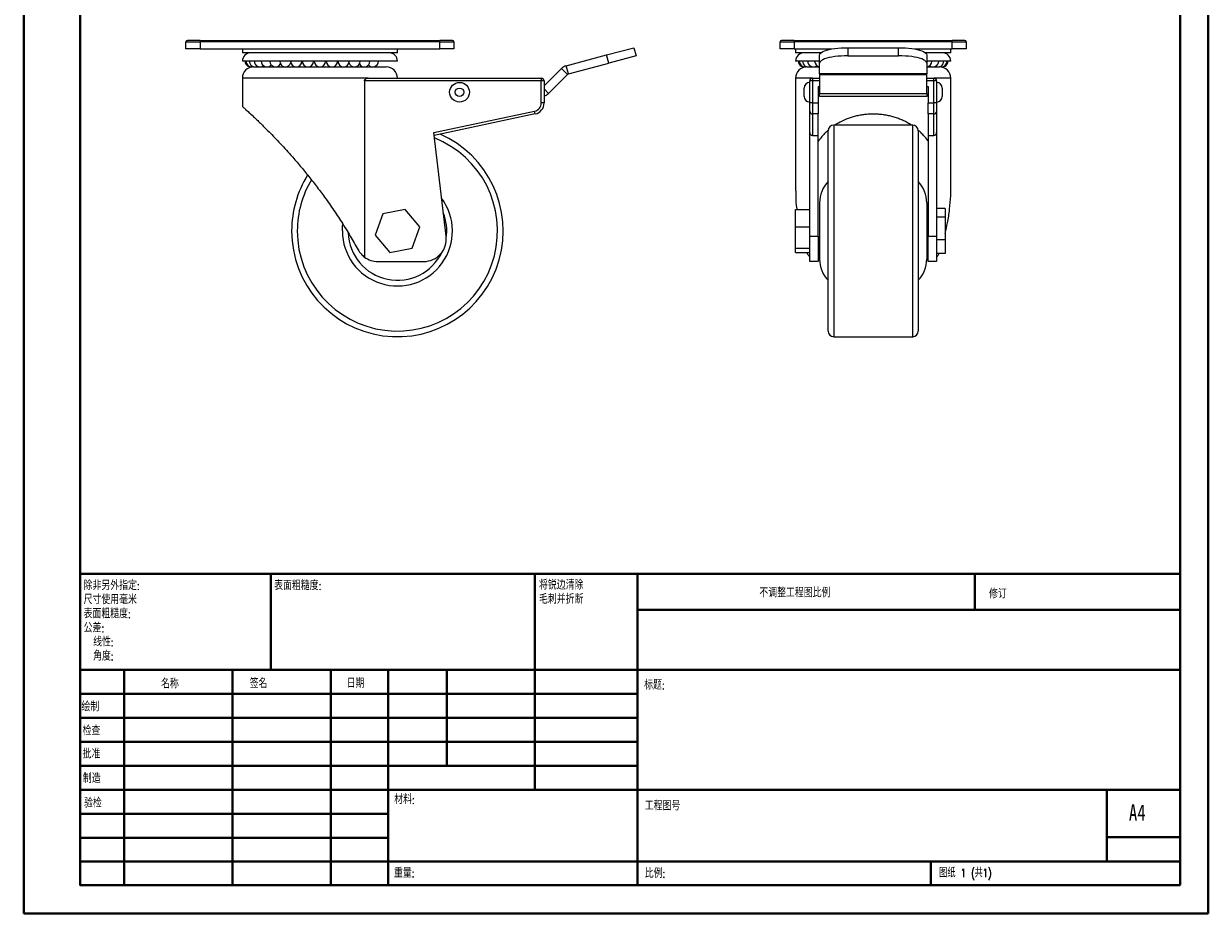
# Model space of a CAD drawing. Header units: millimetres. Extents: x 0 to 210, y 0 to 297.
# Tile 1 of 2: x 0 to 210, y 0 to 158. Entities that reach past the tile are written whole.
import ezdxf

# ---------------------------------------------------------------- set-up
doc = ezdxf.new("R2010")
doc.units = ezdxf.units.MM
doc.styles.add('SLDTEXTSTYLE0', font='TXT', dxfattribs={"width": 0.75, "bigfont": 'bigfont'})
doc.styles.add('SLDTEXTSTYLE1', font='TXT', dxfattribs={"width": 0.75})
doc.styles.add('SLDTEXTSTYLE2', font='TXT', dxfattribs={"width": 0.694444, "bigfont": 'bigfont'})

# ---------------------------------------------------------------- blocks, each defined once
blk = doc.blocks.new('SW_NOTE_0')
at = {"color": 0, "linetype": 'Continuous', "lineweight": 0, "char_height": 1.5, "attachment_point": 1, "style": 'SLDTEXTSTYLE0'}
for s, insert in [('\\M+18FAB锐边\\M+190B4\\M+18F9C', (0, 1.93)), ('\\M+196D1\\M+18E68\\M+19BF3\\M+190DC\\M+19266', (0, -0.57))]:
    blk.add_mtext(s, dxfattribs=dict(at, insert=insert))
blk = doc.blocks.new('SW_NOTE_1')
at = {"color": 0, "linetype": 'Continuous', "lineweight": 0, "char_height": 1.5, "attachment_point": 1, "style": 'SLDTEXTSTYLE0'}
for s, insert in [('\\M+18F9C\\M+194F1另\\M+18A4F\\M+18E77\\M+192E8:', (0, 1.93)), ('\\M+18EDA\\M+190A1\\M+18E67\\M+19770\\M+19F7C\\M+195C4', (0, -0.57)), ('\\M+1955C\\M+196CA\\M+19165糙\\M+19378:', (0, -3.07)), ('\\M+18CF6\\M+18DB7:', (0, -5.57)), ('线\\M+190AB:', (1.69, -8.07)), ('\\M+18A70\\M+19378:', (1.69, -10.57))]:
    blk.add_mtext(s, dxfattribs=dict(at, insert=insert))

msp = doc.modelspace()

# ---------------------------------------------------------------- linework, layer by layer
at = {"color": 7, "linetype": 'Continuous', "lineweight": 40}
for p, q in [((0.08, 0.21), (0.08, 297.21)), ((210.08, 0.21), (210.08, 297.21)), ((10.08, 5.21), (10.08, 292.21)), ((205.08, 5.21), (205.08, 292.21)), ((10.11, 60.37), (205.08, 60.37)), ((10.11, 60.37), (10.11, 5.12)), ((43.91, 43.37), (43.91, 60.37)), ((90.71, 60.37), (90.71, 22.12)), ((108.91, 60.37), (108.91, 5.12)), ((168.68, 54.09), (168.68, 60.46)), ((205.08, 54), (108.91, 54)), ((205.08, 43.37), (10.11, 43.37)), ((17.91, 43.37), (17.91, 5.12)), ((37.1, 43.37), (37.1, 5.12)), ((54.51, 43.37), (54.51, 5.12)), ((64.71, 5.12), (64.71, 43.37)), ((75.11, 26.37), (75.11, 43.37)), ((108.91, 39.12), (10.11, 39.12)), ((108.91, 34.87), (10.11, 34.87)), ((108.91, 30.62), (10.11, 30.62)), ((108.91, 26.37), (10.11, 26.37)), ((64.71, 22.12), (10.11, 22.12)), ((64.71, 22.12), (205.08, 22.12)), ((192.08, 9.46), (192.08, 22.21)), ((64.71, 17.87), (10.11, 17.87)), ((64.71, 13.62), (10.11, 13.62)), ((205.08, 13.71), (192.08, 13.71)), ((10.11, 9.37), (205.08, 9.37)), ((160.88, 5.21), (160.88, 9.46)), ((10.08, 5.21), (205.08, 5.21)), ((205.08, 5.21), (180.99, 5.21)), ((0.08, 0.21), (210.08, 0.21))]:
    msp.add_line(p, q, dxfattribs=at)
at = {"color": 7, "linetype": 'Continuous', "lineweight": 15}
for p, q in [((28.84, 154.69), (31.34, 154.69)), ((28.84, 153.44), (28.84, 154.69)), ((31.34, 153.44), (28.84, 153.44)), ((31.34, 154.94), (29.09, 154.94)), ((31.34, 154.94), (31.34, 154.69)), ((31.34, 154.94), (73.84, 154.94)), ((31.34, 154.69), (31.34, 153.44)), ((73.84, 154.69), (31.34, 154.69)), ((31.34, 153.44), (73.84, 153.44)), ((38.84, 153.44), (38.84, 152.76)), ((66.34, 152.76), (66.34, 153.44)), ((73.84, 154.69), (73.84, 154.94)), ((76.09, 154.94), (73.84, 154.94)), ((73.84, 153.44), (73.84, 154.69)), ((73.84, 154.69), (76.34, 154.69)), ((76.34, 153.44), (73.84, 153.44)), ((76.34, 154.69), (76.34, 153.44)), ((103.42, 152.37), (108.25, 153.66)), ((108.25, 153.66), (108.63, 152.22)), ((134.17, 154.69), (136.67, 154.69)), ((134.17, 153.44), (134.17, 154.69)), ((136.67, 153.44), (134.17, 153.44)), ((136.67, 154.94), (134.42, 154.94)), ((136.67, 154.94), (136.67, 154.69)), ((136.67, 154.94), (164.67, 154.94)), ((164.67, 154.69), (136.67, 154.69)), ((136.67, 154.69), (136.67, 153.44)), ((136.67, 153.44), (143.36, 153.44)), ((136.92, 153.44), (136.92, 152.76)), ((146.17, 153.66), (146.17, 152.22)), ((146.17, 153.66), (155.17, 153.66)), ((155.17, 152.22), (155.17, 153.66)), ((157.98, 153.44), (164.67, 153.44)), ((164.42, 152.76), (164.42, 153.44)), ((164.67, 154.69), (164.67, 154.94)), ((166.92, 154.94), (164.67, 154.94)), ((164.67, 153.44), (164.67, 154.69)), ((164.67, 154.69), (167.17, 154.69)), ((167.17, 153.44), (164.67, 153.44)), ((167.17, 154.69), (167.17, 153.44)), ((66.34, 152.76), (38.84, 152.76)), ((66.34, 151.26), (38.84, 151.26)), ((96.27, 150.45), (103.42, 152.37)), ((103.8, 150.92), (103.42, 152.37)), ((108.63, 152.22), (103.8, 150.92)), ((141.4, 152.76), (136.92, 152.76)), ((141.17, 151.26), (136.92, 151.26)), ((141.17, 150.92), (141.17, 152.37)), ((146.17, 152.22), (155.17, 152.22)), ((164.42, 152.76), (159.94, 152.76)), ((160.17, 152.37), (160.17, 150.92)), ((164.42, 151.26), (160.17, 151.26)), ((95.43, 149.97), (92.34, 146.88)), ((96.49, 148.91), (95.43, 149.97)), ((96.66, 149.01), (96.27, 150.45)), ((96.66, 149.01), (103.8, 150.92)), ((141.17, 149.01), (141.17, 150.92)), ((160.17, 150.92), (160.17, 149.01)), ((38.84, 148.26), (38.84, 143.25)), ((60.49, 147.76), (60.49, 116.54)), ((91.84, 147.76), (60.49, 147.76)), ((61.16, 148.26), (91.84, 148.26)), ((91.84, 148.26), (91.84, 147.76)), ((91.84, 143.87), (91.84, 147.76)), ((92.34, 147.76), (91.84, 147.76)), ((92.34, 147.76), (92.34, 143.87)), ((96.49, 148.91), (93.13, 145.55)), ((136.92, 148.26), (136.92, 128.27)), ((139.92, 147.76), (139.42, 147.76)), ((139.42, 143.87), (139.42, 147.76)), ((139.92, 148.26), (139.92, 147.76)), ((139.92, 148.26), (141.17, 148.26)), ((139.92, 147.76), (139.92, 143.87)), ((160.17, 149.01), (141.17, 149.01)), ((141.17, 149.01), (141.17, 148.91)), ((141.17, 148.91), (160.17, 148.91)), ((141.17, 148.91), (141.17, 145.55)), ((160.17, 148.91), (160.17, 149.01)), ((160.17, 145.55), (160.17, 148.91)), ((160.17, 148.26), (161.42, 148.26)), ((161.42, 147.76), (161.42, 148.26)), ((161.42, 143.87), (161.42, 147.76)), ((161.92, 147.76), (161.42, 147.76)), ((161.92, 147.76), (161.92, 143.87)), ((164.42, 128.27), (164.42, 148.26)), ((138.42, 145.76), (138.42, 146.51)), ((138.42, 145.01), (138.42, 145.76)), ((140.92, 146.76), (141.17, 146.76)), ((140.92, 146.76), (140.92, 143.87)), ((141.17, 145.55), (160.17, 145.55)), ((141.17, 145.01), (141.17, 145.55)), ((160.17, 145.01), (141.17, 145.01)), ((160.17, 146.76), (160.42, 146.76)), ((160.17, 145.55), (160.17, 145.01)), ((160.42, 146.76), (160.42, 143.87)), ((162.92, 146.51), (162.92, 145.01)), ((92.34, 143.87), (91.84, 143.87)), ((139.42, 142.41), (139.42, 143.87)), ((139.92, 143.87), (139.42, 143.87)), ((139.92, 143.87), (140.92, 143.87)), ((139.92, 143.87), (139.92, 141.92)), ((140.92, 143.87), (140.92, 141.92)), ((160.42, 143.87), (161.42, 143.87)), ((160.42, 141.92), (160.42, 143.87)), ((161.92, 143.87), (161.42, 143.87)), ((161.42, 141.92), (161.42, 143.87)), ((161.92, 143.87), (161.92, 142.41)), ((72.79, 138.6), (90.65, 142.41)), ((90.75, 141.92), (72.85, 138.1)), ((90.75, 141.92), (90.65, 142.41)), ((139.42, 138.6), (139.42, 142.41)), ((140.92, 141.92), (139.92, 141.92)), ((139.92, 141.92), (139.92, 138.1)), ((140.92, 138.1), (140.92, 141.92)), ((161.42, 141.92), (160.42, 141.92)), ((160.42, 141.92), (160.42, 138.1)), ((161.42, 138.1), (161.42, 141.92)), ((161.92, 142.41), (161.92, 138.6)), ((142.67, 103.42), (142.67, 138.92)), ((157.67, 139.92), (143.67, 139.92)), ((158.67, 138.92), (158.67, 121.17)), ((74.96, 120.23), (72.79, 138.6)), ((139.42, 120.23), (139.42, 138.6)), ((139.92, 138.1), (140.92, 138.1)), ((140.92, 120.23), (140.92, 138.1)), ((160.42, 138.1), (160.42, 120.23)), ((160.42, 138.1), (161.42, 138.1)), ((161.92, 138.6), (161.92, 120.23)), ((63.72, 124.23), (62.37, 120.43)), ((67.68, 124.97), (63.72, 124.23)), ((70.3, 121.9), (67.68, 124.97)), ((136.92, 121.9), (136.92, 124.97)), ((136.92, 124.97), (139.42, 124.97)), ((163.42, 125.17), (161.92, 125.17)), ((163.42, 125.17), (163.42, 123.6)), ((68.95, 118.1), (70.3, 121.9)), ((136.92, 118.1), (136.92, 121.9)), ((136.92, 121.9), (139.42, 121.9)), ((163.42, 123.6), (161.92, 123.6)), ((163.42, 123.6), (163.42, 119.6)), ((62.37, 120.43), (64.99, 117.37)), ((139.42, 115.76), (139.42, 120.23)), ((139.42, 120.23), (140.92, 120.23)), ((140.92, 120.23), (140.92, 115.76)), ((158.67, 121.17), (158.67, 103.42)), ((160.42, 115.76), (160.42, 120.23)), ((160.42, 120.23), (161.92, 120.23)), ((161.92, 120.23), (161.92, 115.76)), ((64.99, 117.37), (68.95, 118.1)), ((136.92, 118.1), (139.42, 118.1)), ((136.92, 117.37), (136.92, 118.1)), ((163.42, 119.6), (161.92, 119.6)), ((163.42, 119.6), (163.42, 117.16)), ((62.87, 115.76), (70.99, 115.76)), ((136.92, 117.37), (139.42, 117.37)), ((140.92, 115.76), (139.42, 115.76)), ((161.92, 115.76), (160.42, 115.76)), ((163.42, 117.16), (161.92, 117.16)), ((143.67, 102.42), (157.67, 102.42))]:
    msp.add_line(p, q, dxfattribs=at)
at = {"color": 144, "linetype": 'Continuous', "lineweight": 0}
for p, q in [((40.84, 150.26), (64.34, 150.26)), ((138.92, 150.26), (141.17, 150.26)), ((160.17, 150.26), (162.42, 150.26)), ((141.17, 126.17), (141.17, 116.17)), ((160.17, 126.17), (160.17, 116.17))]:
    msp.add_line(p, q, dxfattribs=at)
at = {"color": 8, "linetype": 'Continuous', "lineweight": 15}
for p, q in [((61.16, 148.26), (38.84, 148.26)), ((139.92, 148.26), (136.92, 148.26)), ((141.17, 147.76), (139.92, 147.76)), ((161.42, 147.76), (160.17, 147.76)), ((164.42, 148.26), (161.42, 148.26)), ((92.34, 146.35), (93.13, 145.55)), ((143.67, 139.92), (143.67, 102.42)), ((157.67, 121.17), (157.67, 139.92)), ((157.67, 102.42), (157.67, 121.17))]:
    msp.add_line(p, q, dxfattribs=at)
at = {"color": 7, "linetype": 'Continuous', "lineweight": 15, "flags": 128}
for points in [[(141.17, 152.37), (141.21, 152.53), (141.32, 152.68), (141.5, 152.83), (141.74, 152.97), (142.06, 153.11), (142.43, 153.23), (142.86, 153.34), (143.33, 153.43), (143.85, 153.52), (144.4, 153.58), (144.97, 153.63), (145.57, 153.65), (146.17, 153.66)], [(155.17, 153.66), (155.77, 153.65), (156.37, 153.63), (156.94, 153.58), (157.5, 153.52), (158.01, 153.43), (158.49, 153.34), (158.91, 153.23), (159.29, 153.11), (159.6, 152.97), (159.85, 152.83), (160.03, 152.68), (160.13, 152.53), (160.17, 152.37)], [(146.17, 152.22), (145.57, 152.21), (144.97, 152.18), (144.4, 152.13), (143.85, 152.07), (143.33, 151.99), (142.86, 151.89), (142.43, 151.78), (142.06, 151.66), (141.74, 151.52), (141.5, 151.38), (141.32, 151.23), (141.21, 151.08), (141.17, 150.92)], [(160.17, 150.92), (160.13, 151.08), (160.03, 151.23), (159.85, 151.38), (159.6, 151.52), (159.29, 151.66), (158.91, 151.78), (158.49, 151.89), (158.01, 151.99), (157.5, 152.07), (156.94, 152.13), (156.37, 152.18), (155.77, 152.21), (155.17, 152.22)], [(56.58, 121.17), (56.62, 121.99), (56.65, 122.33)]]:
    msp.add_lwpolyline(points, dxfattribs=at)
at = {"color": 7, "linetype": 'Continuous', "lineweight": 15}
for radius in [1.75, 0.75]:
    msp.add_circle((77.34, 145.76), radius, dxfattribs=at)
for centre, radius, start, end in [((29.09, 154.69), 0.25, 90, 180), ((76.09, 154.69), 0.25, 0, 90), ((134.42, 154.69), 0.25, 90, 180), ((166.92, 154.69), 0.25, 0, 90), ((40.34, 151.26), 1.5, 90, 180), ((40.34, 151.26), 1, 180, 275.3392), ((40.52, 151.26), 1, 180, 286.0413), ((41.08, 151.26), 1, 180, 296.8215), ((41.98, 151.26), 1, 180, 307.762), ((43.2, 151.26), 1, 180, 319.0208), ((44.71, 151.26), 1, 180, 330.9946), ((46.46, 151.26), 1, 180, 345.3812), ((48.4, 151.26), 1, 180, 0), ((50.46, 151.26), 1, 180, 0), ((52.59, 151.26), 1, 180, 0), ((54.71, 151.26), 1, 180, 0), ((56.78, 151.26), 1, 180, 0), ((58.71, 151.26), 1, 194.6188, 0), ((60.46, 151.26), 1, 209.0054, 0), ((61.97, 151.26), 1, 220.9792, 0), ((64.84, 151.26), 1.5, 0, 90), ((138.42, 151.26), 1.5, 90, 180), ((138.42, 151.26), 1, 180, 275.3392), ((138.61, 151.26), 1, 180, 286.0413), ((139.16, 151.26), 1, 180, 296.8215), ((140.06, 151.26), 1, 180, 307.762), ((141.29, 151.26), 1, 180, 263.3413), ((160.06, 151.26), 1, 276.6587, 0), ((161.28, 151.26), 1, 232.238, 0), ((162.18, 151.26), 1, 243.1785, 0), ((162.74, 151.26), 1, 253.9587, 0), ((162.92, 151.26), 1, 264.6608, 0), ((162.92, 151.26), 1.5, 0, 90), ((40.84, 148.26), 2, 90, 180), ((64.34, 148.26), 2, 0, 90), ((96.75, 148.65), 1.87, 105, 135), ((138.92, 148.26), 2, 90, 180), ((162.42, 148.26), 2, 0, 90), ((91.84, 147.76), 0.5, 0, 90), ((96.75, 148.65), 0.368, 105, 135), ((139.42, 146.51), 1, 90, 180), ((139.92, 147.76), 0.5, 90, 180), ((161.42, 147.76), 0.5, 0, 90), ((161.92, 146.51), 1, 0, 90), ((91.81, 146.87), 1.87, 286.352, 315), ((139.42, 145.01), 1, 180, 270), ((161.92, 145.01), 1, 270, 0), ((90.34, 143.87), 1.5, 282.0387, 0), ((90.34, 143.87), 2, 282.0387, 0), ((139.92, 142.41), 0.495, 180.6441, 270.6299), ((161.43, 142.41), 0.495, 269.3701, 359.3559), ((143.67, 138.92), 1, 90, 180), ((157.67, 138.92), 1, 0, 90), ((66.33, 121.17), 18.75, 180, 66.199), ((66.33, 121.17), 18.75, 148.1252, 180), ((146.61, 126.17), 5.44, 136.3972, 180), ((154.73, 126.17), 5.44, 0, 43.6028), ((66.33, 121.17), 9.75, 180, 36.585), ((66.33, 121.17), 8.75, 351.5492, 21.591), ((66.33, 121.17), 8.75, 182.0456, 334.6978), ((70.99, 119.76), 4, 270, 6.7577), ((62.87, 119.76), 4, 233.4592, 270), ((146.61, 116.17), 5.44, 180, 223.6028), ((154.73, 116.17), 5.44, 316.3972, 0), ((143.67, 103.42), 1, 180, 270), ((157.67, 103.42), 1, 270, 0)]:
    msp.add_arc(centre, radius, start, end, dxfattribs=at)
at = {"color": 8, "linetype": 'Continuous', "lineweight": 15}
for start, end in [(180, 68.2987), (149.2701, 180)]:
    msp.add_arc((66.33, 121.17), 17.75, start, end, dxfattribs=at)
at = {"color": 7, "linetype": 'Continuous', "lineweight": 15}
for centre, start_param, end_param in [((139.92, 138.6), 3.141593, 4.712389), ((161.42, 138.6), 4.712389, 6.283185)]:
    msp.add_ellipse(centre, major_axis=(0.5, 0), ratio=0.997286, start_param=start_param, end_param=end_param, dxfattribs=at)
for points, knots in [([(60.49, 147.76), (60.49, 147.84), (60.53, 147.93), (60.63, 148.06), (60.69, 148.11), (60.82, 148.18), (60.88, 148.21), (61.02, 148.25), (61.09, 148.26), (61.16, 148.26)], [0, 0, 0, 0, 0.25, 0.25, 0.5, 0.5, 0.75, 0.75, 1, 1, 1, 1]), ([(38.84, 143.25), (38.84, 143.25), (38.83, 143.26), (38.87, 143.23), (38.95, 143.15), (39.1, 143.02), (39.3, 142.84), (39.55, 142.61), (39.94, 142.26), (40.46, 141.78), (41.1, 141.17), (41.72, 140.58), (42.38, 139.94), (43.16, 139.17), (44.06, 138.26), (45.08, 137.2), (46.13, 136.07), (47.35, 134.73), (48.73, 133.14), (50.25, 131.31), (51.76, 129.4), (53.31, 127.32), (54.89, 125.09), (56.47, 122.7), (57.98, 120.27), (58.91, 118.63), (59.38, 117.81)], [0, 0, 0, 0, 0.0029092, 0.0247869, 0.0466651, 0.0691884, 0.091713, 0.1135304, 0.1353493, 0.1799719, 0.2098426, 0.2397183, 0.2704456, 0.3011774, 0.3419185, 0.3826693, 0.4245443, 0.4664262, 0.5263294, 0.5862494, 0.6477836, 0.7093279, 0.7813054, 0.8532926, 0.9266443, 1, 1, 1, 1]), ([(157.46, 139.92), (157.24, 140.06), (156.8, 140.34), (156.09, 140.7), (155.36, 141.02), (154.59, 141.29), (153.8, 141.52), (153.01, 141.68), (152.22, 141.8), (151.41, 141.87), (150.58, 141.89), (149.76, 141.86), (148.94, 141.78), (148.13, 141.65), (147.08, 141.4), (145.84, 140.98), (144.7, 140.44), (144.09, 140.05), (143.88, 139.92)], [0, 0, 0, 0, 0.060841, 0.117462, 0.174077, 0.23223, 0.290377, 0.343548, 0.396715, 0.451591, 0.506465, 0.560539, 0.614615, 0.670507, 0.726403, 0.834362, 0.945079, 1, 1, 1, 1]), ([(142.69, 139.02), (142.53, 138.88), (142.14, 138.54), (141.54, 137.9), (141.14, 137.37), (140.92, 137.08)], [0, 0, 0, 0, 0.228117, 0.577434, 1, 1, 1, 1]), ([(160.42, 137.09), (160.4, 137.12), (160.17, 137.48), (159.69, 138.02), (159.11, 138.63), (158.77, 138.92), (158.65, 139.02)], [0, 0, 0, 0, 0.045046, 0.502249, 0.828614, 1, 1, 1, 1]), ([(136.94, 128.27), (136.94, 127.99), (136.92, 126.94), (137, 125.84), (137.12, 125.01), (137.13, 124.97)], [0, 0, 0, 0, 0.259765, 0.965377, 1, 1, 1, 1]), ([(163.42, 120.69), (163.57, 121.33), (163.91, 122.78), (164.24, 125.01), (164.42, 126.9), (164.41, 127.98), (164.41, 128.27)], [0, 0, 0, 0, 0.247576, 0.56309, 0.87856, 1, 1, 1, 1]), ([(59.38, 117.81), (59.53, 117.55), (59.7, 117.31), (60.07, 116.89), (60.28, 116.7), (60.49, 116.54)], [0, 0, 0, 0, 0.5, 0.5, 1, 1, 1, 1]), ([(138.89, 117.37), (138.9, 117.34), (138.98, 117.13), (139.16, 116.85), (139.34, 116.63), (139.42, 116.54)], [0, 0, 0, 0, 0.085046, 0.617648, 1, 1, 1, 1]), ([(161.92, 116.54), (162.03, 116.66), (162.19, 116.84), (162.31, 117.08), (162.35, 117.16)], [0, 0, 0, 0, 0.665405, 1, 1, 1, 1])]:
    msp.add_open_spline(points, degree=3, knots=knots, dxfattribs=at)

# ---------------------------------------------------------------- block references
at = {"color": 7, "linetype": 'Continuous', "lineweight": 0}
for name, p in [('SW_NOTE_1', (10.7, 57.11)), ('SW_NOTE_0', (91.42, 57.19))]:
    msp.add_blockref(name, p, dxfattribs=at)

# ---------------------------------------------------------------- texts
at = {"color": 7, "linetype": 'Continuous', "lineweight": 0, "attachment_point": 1}
for s, insert, char_height, style in [('\\M+1955C\\M+196CA\\M+19165糙\\M+19378:', (44.48, 59.04), 1.5, 'SLDTEXTSTYLE0'), ('\\M+19573调\\M+190AE\\M+18D48\\M+192F6图\\M+194E4\\M+197E1', (130.49, 57.75), 1.5, 'SLDTEXTSTYLE0'), ('\\M+18F43订', (171.21, 57.55), 1.5, 'SLDTEXTSTYLE0'), ('\\M+196BC\\M+18FCC', (24.43, 41.62), 1.5, 'SLDTEXTSTYLE0'), ('签\\M+196BC', (40.14, 41.68), 1.5, 'SLDTEXTSTYLE0'), ('\\M+193FA\\M+18AFA', (57.33, 41.7), 1.5, 'SLDTEXTSTYLE0'), ('标题:', (110.07, 41.4), 1.5, 'SLDTEXTSTYLE0'), ('绘\\M+190A7', (10.32, 37.55), 1.5, 'SLDTEXTSTYLE0'), ('检查', (10.52, 33.28), 1.5, 'SLDTEXTSTYLE0'), ('\\M+194E1\\M+18F79', (10.51, 29.19), 1.5, 'SLDTEXTSTYLE0'), ('\\M+190A7\\M+191A2', (10.57, 24.85), 1.5, 'SLDTEXTSTYLE0'), ('\\M+18DDE\\M+197BF:', (65.76, 21.11), 1.5, 'SLDTEXTSTYLE0'), ('验检', (10.78, 20.47), 1.5, 'SLDTEXTSTYLE0'), ('\\M+18D48\\M+192F6图\\M+18D86', (110.18, 19.99), 1.5, 'SLDTEXTSTYLE0'), ('A4', (196, 19.52), 2.91, 'SLDTEXTSTYLE1'), ('\\M+18F64\\M+197CA:', (65.73, 8.07), 1.4986, 'SLDTEXTSTYLE0'), ('\\M+194E4\\M+197E1:', (110.18, 8.02), 1.5, 'SLDTEXTSTYLE0'), ('图纸 1 (\\M+18BA41)', (162.36, 8.11), 1.5, 'SLDTEXTSTYLE2')]:
    msp.add_mtext(s, dxfattribs=dict(at, insert=insert, char_height=char_height, style=style))

doc.saveas('drawing.dxf')
